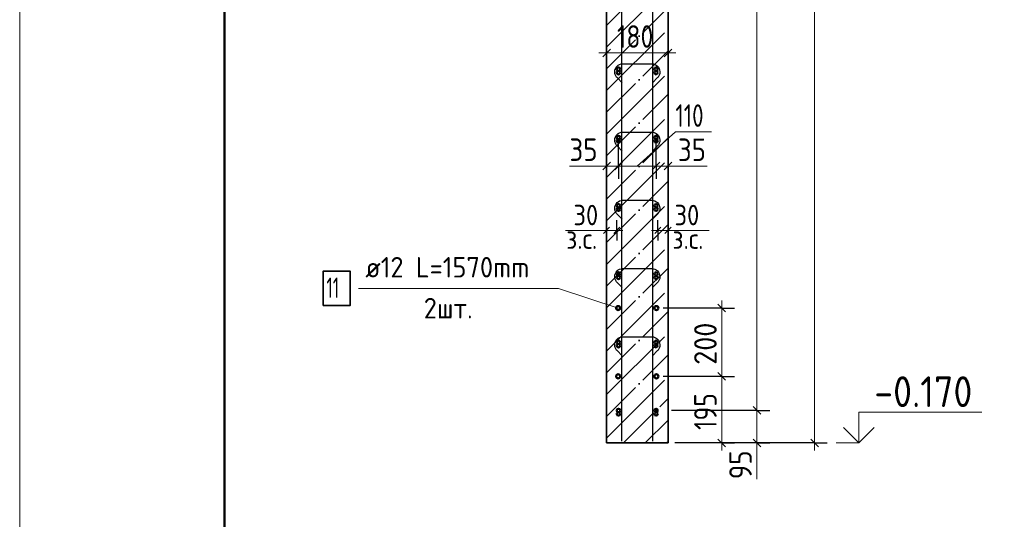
# Model space of a CAD drawing. Header units: millimetres. Extents: x -49773 to 2322955, y -3321 to 58485.
# Tile 116 of 256: x 536917 to 546528, y 17966 to 22847. Entities that reach past the tile are written whole.
import ezdxf

# ---------------------------------------------------------------- set-up
doc = ezdxf.new("R2010")
doc.units = ezdxf.units.MM
doc.linetypes.add('______11', pattern=[500, 400, -50, 0, -50])
doc.linetypes.add('______5', pattern=[1100, 800, -100, 100, -100])
for name, color, linetype, lineweight in [('Standard', 7, 'Continuous', 25), ('Арм.стержн. Арматура края', 96, 'Continuous', 35), ('Арм.стержн. вертикальными 1', 22, 'Continuous', 35), ('Арм.стержн.горизонт. 1', 180, 'Continuous', 35), ('Арм.стержн.горизонт. 2', 202, 'Continuous', 35), ('Высотная отметки_ общее', 7, 'Continuous', 13), ('Размерная линия_ общее', 7, 'Continuous', 13), ('Размерная линия_ общее_1', 7, 'Continuous', 13)]:
    doc.layers.add(name, color=color, linetype=linetype, lineweight=lineweight)
doc.layers.add('Арм.стержн.Стяжки', color=7, linetype='Continuous', lineweight=35, true_color=0x501e0f)
doc.styles.add('ISOCPEUR', font='txt')

msp = doc.modelspace()

# ---------------------------------------------------------------- linework, layer by layer
at = {"layer": 'Standard', "color": 7, "linetype": 'Continuous', "lineweight": 35, "transparency": 33554687}
for p, q in [((542645.5, 29346.1), (542645.5, 18712.8)), ((543245.5, 18712.8), (543245.5, 29346.1)), ((542645.5, 18712.8), (543245.5, 18712.8))]:
    msp.add_line(p, q, dxfattribs=at)
at = {"layer": 'Standard', "color": 253, "linetype": '______11', "lineweight": 35, "true_color": 0xababab, "transparency": 33554687}
for p, q in [((542645.5, 22790.2), (543245.5, 23390.2)), ((542645.5, 22365.9), (543245.5, 22965.9)), ((542645.5, 21941.7), (543245.5, 22541.6)), ((542645.5, 21517.4), (543245.5, 22117.4)), ((542645.5, 21093.1), (543245.5, 21693.1)), ((542645.5, 20668.9), (543245.5, 21268.9)), ((542645.5, 20244.6), (543245.5, 20844.6)), ((542645.5, 19820.3), (543245.5, 20420.3)), ((542645.5, 19396.1), (543245.5, 19996.1)), ((542645.5, 18971.8), (543245.5, 19571.8)), ((542810.8, 18712.8), (543245.5, 19147.5)), ((543235, 18712.8), (543245.5, 18723.3))]:
    msp.add_line(p, q, dxfattribs=at)
at = {"layer": 'Standard', "color": 253, "linetype": '______5', "lineweight": 35, "true_color": 0xababab, "transparency": 33554687}
for p, q in [((542645.5, 22578), (543245.5, 23178)), ((542645.5, 22153.8), (543245.5, 22753.8)), ((542645.5, 21729.5), (543245.5, 22329.5)), ((542645.5, 21305.3), (543245.5, 21905.2)), ((542645.5, 20881), (543245.5, 21481)), ((542645.5, 20456.7), (543245.5, 21056.7)), ((542645.5, 20032.5), (543245.5, 20632.5)), ((542645.5, 19608.2), (543245.5, 20208.2)), ((542645.5, 19183.9), (543245.5, 19783.9)), ((542645.5, 18759.7), (543245.5, 19359.7)), ((543022.9, 18712.8), (543245.5, 18935.4))]:
    msp.add_line(p, q, dxfattribs=at)
at = {"layer": 'Standard', "color": 7, "linetype": 'Continuous', "lineweight": 13, "transparency": 33554687}
for p, q in [((542645.5, 20788.3), (542245.5, 20788.3)), ((543245.5, 20788.3), (543645.5, 20788.3))]:
    msp.add_line(p, q, dxfattribs=at)
msp.add_lwpolyline([(536916.8, -1424.7), (578916.8, -1424.7), (578916.8, 57975.3), (536916.8, 57975.3), (536916.8, -1424.7)], close=True, dxfattribs=at)
at = {"layer": 'Standard', "color": 7, "linetype": 'Continuous', "lineweight": 50, "transparency": 33554687}
msp.add_lwpolyline([(538916.8, 57475.3), (578416.8, 57475.3), (578416.8, -924.7), (538916.8, -924.7), (538916.8, 57475.3)], close=True, dxfattribs=at)
at = {"layer": 'Арм.стержн. Арматура края', "color": 4, "linetype": 'Continuous', "lineweight": 50, "transparency": 33554687}
for centre in [(542762.3, 22329.4), (543128.9, 22329.4), (542762.3, 21662.8), (543128.9, 21662.8), (542762.3, 20996.1), (543128.9, 20996.1), (542762.3, 20329.4), (543128.9, 20329.4), (542762.3, 19662.8), (543128.9, 19662.8), (542762.3, 18996.1), (543128.9, 18996.1)]:
    msp.add_circle(centre, 16.7, dxfattribs=at)
at = {"layer": 'Арм.стержн. вертикальными 1', "color": 4, "linetype": 'Continuous', "lineweight": 25, "transparency": 33554687}
for points in [[(542795.6, 18729.4), (542795.6, 29683.8), (542793.1, 29701.5), (542787.1, 29719.7), (542777.8, 29736.4), (542766.3, 29750.1), (542752.6, 29761.6), (542735.9, 29771), (542717.7, 29777), (542700, 29779.4), (541812.3, 29779.4)], [(542795.6, 18729.4), (542795.6, 29683.8), (542793.1, 29701.5), (542787.1, 29719.7), (542777.8, 29736.4), (542766.3, 29750.1), (542752.6, 29761.6), (542735.9, 29771), (542717.7, 29777), (542700, 29779.4), (541812.3, 29779.4)], [(543095.6, 18729.4), (543095.6, 29683.8), (543098.1, 29701.5), (543104.1, 29719.7), (543113.4, 29736.4), (543124.9, 29750.1), (543138.6, 29761.6), (543155.3, 29771), (543173.5, 29777), (543191.2, 29779.4), (544078.9, 29779.4)], [(543095.6, 18729.4), (543095.6, 29683.8), (543098.1, 29701.5), (543104.1, 29719.7), (543113.4, 29736.4), (543124.9, 29750.1), (543138.6, 29761.6), (543155.3, 29771), (543173.6, 29777), (543191.2, 29779.4), (544078.9, 29779.4)]]:
    msp.add_lwpolyline(points, dxfattribs=at)
at = {"layer": 'Арм.стержн.горизонт. 1', "color": 4, "linetype": 'Continuous', "lineweight": 50, "transparency": 33554687}
for centre in [(542762.3, 22362.8), (543128.9, 22362.8), (542762.3, 21696.1), (543128.9, 21696.1), (542762.3, 21029.4), (543128.9, 21029.4), (542762.3, 20362.8), (543128.9, 20362.8), (542762.3, 19696.1), (543128.9, 19696.1), (542762.3, 19029.4), (543128.9, 19029.4)]:
    msp.add_circle(centre, 16.7, dxfattribs=at)
at = {"layer": 'Арм.стержн.горизонт. 2', "color": 7, "linetype": 'Continuous', "lineweight": 13, "transparency": 33554687}
for p, q in [((540224.2, 20222), (542177.6, 20222)), ((542177.6, 20222), (542758.8, 20029.4))]:
    msp.add_line(p, q, dxfattribs=at)
at = {"layer": 'Арм.стержн.горизонт. 2', "color": 7, "linetype": 'Continuous', "lineweight": 35, "transparency": 33554687}
msp.add_lwpolyline([(539877.6, 20055.3), (540144.2, 20055.3), (540144.2, 20388.6), (539877.6, 20388.6), (539877.6, 20055.3)], dxfattribs=at)
at = {"layer": 'Арм.стержн.горизонт. 2', "color": 34, "linetype": 'Continuous', "lineweight": 50, "transparency": 33554687}
for centre in [(542758.8, 20029.4), (543132.2, 20029.4), (542758.8, 19362.8), (543132.2, 19362.8)]:
    msp.add_circle(centre, 20, dxfattribs=at)
at = {"layer": 'Арм.стержн.Стяжки', "color": 40, "linetype": 'Continuous', "lineweight": 25, "transparency": 33554687}
for points in [[(542798.2, 22230.3), (542747.8, 22280.7), (542743, 22286.3), (542738.6, 22292.4), (542734.8, 22298.8), (542731.7, 22305.5), (542729.2, 22312.4), (542727.3, 22319.6), (542726.1, 22327), (542725.6, 22334.3), (542725.6, 22339.6), (542727.6, 22353.7), (542732.4, 22368.3), (542739.9, 22381.7), (542749, 22392.7), (542760, 22401.8), (542773.4, 22409.3), (542788, 22414.1), (542802.1, 22416.1), (543089.1, 22416.1), (543103.2, 22414.1), (543117.8, 22409.3), (543131.2, 22401.8), (543142.2, 22392.7), (543151.3, 22381.7), (543158.8, 22368.3), (543163.6, 22353.7), (543165.6, 22339.6), (543165.6, 22334.3), (543165.1, 22327), (543163.9, 22319.6), (543162, 22312.4), (543159.5, 22305.5), (543156.4, 22298.8), (543152.6, 22292.4), (543148.2, 22286.3), (543143.4, 22280.7), (543093, 22230.3)], [(542798.2, 21563.6), (542747.8, 21614.1), (542743, 21619.6), (542738.6, 21625.7), (542734.8, 21632.1), (542731.7, 21638.8), (542729.2, 21645.7), (542727.3, 21653), (542726.1, 21660.3), (542725.6, 21667.7), (542725.6, 21672.9), (542727.6, 21687.1), (542732.4, 21701.6), (542739.9, 21715), (542749, 21726), (542760, 21735.2), (542773.4, 21742.6), (542788, 21747.4), (542802.1, 21749.4), (543089.1, 21749.4), (543103.2, 21747.4), (543117.8, 21742.6), (543131.2, 21735.2), (543142.2, 21726), (543151.3, 21715), (543158.8, 21701.6), (543163.6, 21687.1), (543165.6, 21672.9), (543165.6, 21667.7), (543165.1, 21660.3), (543163.9, 21653), (543162, 21645.7), (543159.5, 21638.8), (543156.4, 21632.1), (543152.6, 21625.7), (543148.2, 21619.6), (543143.4, 21614.1), (543093, 21563.6)], [(542798.2, 20897), (542747.8, 20947.4), (542743, 20953), (542738.6, 20959), (542734.8, 20965.5), (542731.7, 20972.1), (542729.2, 20979.1), (542727.3, 20986.3), (542726.1, 20993.7), (542725.6, 21001), (542725.6, 21006.2), (542727.6, 21020.4), (542732.4, 21035), (542739.9, 21048.4), (542749, 21059.3), (542760, 21068.5), (542773.4, 21076), (542788, 21080.8), (542802.1, 21082.7), (543089.1, 21082.7), (543103.2, 21080.8), (543117.8, 21076), (543131.2, 21068.5), (543142.2, 21059.3), (543151.3, 21048.4), (543158.8, 21035), (543163.6, 21020.4), (543165.6, 21006.2), (543165.6, 21001), (543165.1, 20993.7), (543163.9, 20986.3), (543162, 20979.1), (543159.5, 20972.1), (543156.4, 20965.5), (543152.6, 20959), (543148.2, 20953), (543143.4, 20947.4), (543093, 20897)], [(542798.2, 20230.3), (542747.8, 20280.7), (542743, 20286.3), (542738.6, 20292.4), (542734.8, 20298.8), (542731.7, 20305.5), (542729.2, 20312.4), (542727.3, 20319.6), (542726.1, 20327), (542725.6, 20334.3), (542725.6, 20339.6), (542727.6, 20353.7), (542732.4, 20368.3), (542739.9, 20381.7), (542749, 20392.7), (542760, 20401.8), (542773.4, 20409.3), (542788, 20414.1), (542802.1, 20416.1), (543089.1, 20416.1), (543103.2, 20414.1), (543117.8, 20409.3), (543131.2, 20401.8), (543142.2, 20392.7), (543151.3, 20381.7), (543158.8, 20368.3), (543163.6, 20353.7), (543165.6, 20339.6), (543165.6, 20334.3), (543165.1, 20327), (543163.9, 20319.6), (543162, 20312.4), (543159.5, 20305.5), (543156.4, 20298.8), (543152.6, 20292.4), (543148.2, 20286.3), (543143.4, 20280.7), (543093, 20230.3)], [(542798.2, 19563.6), (542747.8, 19614.1), (542743, 19619.6), (542738.6, 19625.7), (542734.8, 19632.1), (542731.7, 19638.8), (542729.2, 19645.7), (542727.3, 19653), (542726.1, 19660.3), (542725.6, 19667.7), (542725.6, 19672.9), (542727.6, 19687.1), (542732.4, 19701.6), (542739.9, 19715), (542749, 19726), (542760, 19735.2), (542773.4, 19742.6), (542788, 19747.4), (542802.1, 19749.4), (543089.1, 19749.4), (543103.2, 19747.4), (543117.8, 19742.6), (543131.2, 19735.2), (543142.2, 19726), (543151.3, 19715), (543158.8, 19701.6), (543163.6, 19687.1), (543165.6, 19672.9), (543165.6, 19667.7), (543165.1, 19660.3), (543163.9, 19653), (543162, 19645.7), (543159.5, 19638.8), (543156.4, 19632.1), (543152.6, 19625.7), (543148.2, 19619.6), (543143.4, 19614.1), (543093, 19563.6)]]:
    msp.add_lwpolyline(points, dxfattribs=at)
at = {"layer": 'Высотная отметки_ общее', "color": 7, "linetype": 'Continuous', "lineweight": 13, "transparency": 33554687}
for p, q in [((545108.7, 18712.8), (545108.7, 19012.8)), ((545108.7, 19012.8), (546308.7, 19012.8)), ((545108.7, 18712.8), (544958.7, 18862.8)), ((545108.7, 18712.8), (545258.7, 18862.8)), ((545108.7, 18712.8), (544888.2, 18712.8)), ((545108.7, 18712.8), (545108.7, 18712.8)), ((545108.7, 18712.8), (545108.7, 18712.8)), ((545108.7, 18712.8), (545108.7, 18712.8)), ((545108.7, 18712.8), (545108.7, 18712.8))]:
    msp.add_line(p, q, dxfattribs=at)
at = {"layer": 'Размерная линия_ общее', "color": 7, "linetype": 'Continuous', "lineweight": 13, "transparency": 33554687}
for p, q in [((544113.2, 19029.4), (544113.2, 29029.4)), ((542645.5, 22522.2), (542570.5, 22522.2)), ((542645.5, 22522.2), (543245.5, 22522.2)), ((543245.5, 22522.2), (543320.5, 22522.2)), ((542945.5, 21416.6), (543317.8, 21749.8)), ((543317.8, 21749.8), (543669.8, 21749.8)), ((542569.1, 21416.8), (542283.2, 21416.8)), ((542703.9, 21416.6), (542569.1, 21416.8)), ((542645.5, 21416.6), (542570.5, 21416.6)), ((542645.5, 21416.6), (542762.2, 21416.6)), ((542762.2, 21416.6), (543128.9, 21416.6)), ((543128.9, 21416.6), (543245.5, 21416.6)), ((543187.2, 21416.6), (543341.9, 21415.7)), ((543245.5, 21416.6), (543320.5, 21416.6)), ((543341.9, 21415.7), (543627.9, 21415.7)), ((543770.5, 20029.4), (543770.5, 20104.4)), ((543770.5, 19362.8), (543770.5, 20029.4)), ((544113.2, 18712.8), (544113.2, 19029.4)), ((544113.2, 18871.1), (544113.2, 18644.3)), ((543770.5, 18712.8), (543770.5, 18637.8)), ((544113.2, 18712.8), (544113.2, 18637.8)), ((544675.4, 18712.8), (544675.4, 18637.8)), ((544113.2, 18644.3), (544113.2, 18358.3))]:
    msp.add_line(p, q, dxfattribs=at)
at = {"layer": 'Размерная линия_ общее', "color": 253, "linetype": 'Continuous', "lineweight": -3, "true_color": 0xa0a0a0, "transparency": 33554687}
for p, q in [((542645.5, 22522.2), (542645.5, 22647.2)), ((543245.5, 22522.2), (543245.5, 22647.2)), ((542645.5, 22522.2), (542645.5, 22397.2)), ((542645.5, 22522.2), (542645.5, 22522.2)), ((543245.5, 22522.2), (543245.5, 22397.2)), ((543245.5, 22522.2), (543245.5, 22522.2)), ((542645.5, 21416.6), (542645.5, 21541.6)), ((542762.2, 21416.6), (542762.2, 21541.6)), ((543128.9, 21416.6), (543128.9, 21541.6)), ((543245.5, 21416.6), (543245.5, 21541.6)), ((542645.5, 21416.6), (542645.5, 21291.6)), ((542645.5, 21416.6), (542645.5, 21416.6)), ((542762.2, 21416.6), (542762.2, 21291.6)), ((543128.9, 21416.6), (543128.9, 21291.6)), ((543245.5, 21416.6), (543245.5, 21291.6)), ((543245.5, 21416.6), (543245.5, 21416.6)), ((543770.5, 20029.4), (543198.8, 20029.4)), ((543770.5, 20029.4), (543645.6, 20029.4)), ((543770.5, 20029.4), (543895.5, 20029.4)), ((543770.5, 19362.8), (543645.6, 19362.8)), ((543770.5, 19362.8), (543895.5, 19362.8)), ((544113.2, 19029.4), (543988.2, 19029.4)), ((544113.2, 19029.4), (544238.2, 19029.4)), ((543770.5, 18712.8), (543312.2, 18712.8)), ((544675.4, 18712.8), (543395.2, 18712.8)), ((543770.5, 18712.8), (543645.6, 18712.8)), ((543770.5, 18712.8), (543895.5, 18712.8)), ((544113.2, 18712.8), (543988.2, 18712.8)), ((544113.2, 18712.8), (544238.2, 18712.8)), ((544675.4, 18712.8), (544550.4, 18712.8)), ((544675.4, 18712.8), (544800.4, 18712.8))]:
    msp.add_line(p, q, dxfattribs=at)
at = {"layer": 'Размерная линия_ общее', "color": 7, "linetype": 'Continuous', "lineweight": 25, "transparency": 33554687}
for p, q in [((542608, 22484.7), (542683, 22559.7)), ((543208, 22484.7), (543283, 22559.7)), ((542608, 21379.1), (542683, 21454.1)), ((542724.7, 21379.1), (542799.7, 21454.1)), ((543091.4, 21379.1), (543166.4, 21454.1)), ((543208, 21379.1), (543283, 21454.1)), ((543808.1, 19991.9), (543733, 20066.9)), ((543808.1, 19325.3), (543733, 19400.3)), ((544150.7, 18991.9), (544075.7, 19066.9)), ((543808.1, 18675.3), (543733, 18750.3)), ((544150.7, 18675.3), (544075.7, 18750.3)), ((544712.9, 18675.3), (544637.9, 18750.3))]:
    msp.add_line(p, q, dxfattribs=at)
at = {"layer": 'Размерная линия_ общее', "color": 7, "linetype": 'Continuous', "lineweight": 13, "transparency": 33554687}
for points in [[(544675.4, 18712.8), (544675.4, 23840.6), (544675.4, 23840.6), (544675.4, 29346.1)], [(543770.5, 18712.8), (543770.5, 18931.3), (543770.5, 18931.3), (543770.5, 19362.8)]]:
    msp.add_lwpolyline(points, dxfattribs=at)
at = {"layer": 'Размерная линия_ общее', "color": 253, "linetype": 'Continuous', "lineweight": -3, "true_color": 0xa0a0a0, "transparency": 33554687}
for points in [[(542762.2, 21416.6), (542762.2, 21433.3), (542762.2, 21433.3), (542762.2, 21598.6), (542762.2, 21598.6), (542762.2, 21692.9)], [(543128.9, 21416.6), (543128.9, 21432.9), (543128.9, 21432.9), (543128.9, 21692.9)], [(543770.5, 19362.8), (543753.5, 19362.8), (543753.5, 19362.8), (543198.8, 19362.8)], [(544113.2, 19029.4), (544096.2, 19029.4), (544096.2, 19029.4), (544096.2, 19029.4), (544096.2, 19029.4), (543278.5, 19029.4)], [(544113.2, 18712.8), (544096.2, 18712.8), (544096.2, 18712.8), (544096.2, 18712.8), (544096.2, 18712.8), (543395.2, 18712.8)]]:
    msp.add_lwpolyline(points, dxfattribs=at)
at = {"layer": 'Размерная линия_ общее_1', "color": 253, "linetype": 'Continuous', "lineweight": -3, "true_color": 0xa0a0a0, "transparency": 33554687}
for p, q in [((542645.5, 20788.3), (542645.5, 20888.3)), ((542745.5, 20788.3), (542745.5, 20888.3)), ((543145.5, 20788.3), (543145.5, 20888.3)), ((543245.5, 20788.3), (543245.5, 20888.3)), ((542645.5, 20788.3), (542645.5, 20688.3)), ((542745.5, 20788.3), (542745.5, 20688.3)), ((543145.5, 20788.3), (543145.5, 20688.3)), ((543245.5, 20788.3), (543245.5, 20688.3))]:
    msp.add_line(p, q, dxfattribs=at)
at = {"layer": 'Размерная линия_ общее_1', "color": 7, "linetype": 'Continuous', "lineweight": 13, "transparency": 33554687}
for p, q in [((542645.5, 20788.3), (542585.5, 20788.3)), ((542745.5, 20788.3), (542645.5, 20788.3)), ((542745.5, 20788.3), (542805.6, 20788.3)), ((543145.5, 20788.3), (543085.5, 20788.3)), ((543245.5, 20788.3), (543305.6, 20788.3))]:
    msp.add_line(p, q, dxfattribs=at)
at = {"layer": 'Размерная линия_ общее_1', "color": 7, "linetype": 'Continuous', "lineweight": 25, "transparency": 33554687}
for p, q in [((542675.5, 20818.3), (542615.5, 20758.3)), ((542775.5, 20818.3), (542715.5, 20758.3)), ((543115.5, 20758.3), (543175.5, 20818.3)), ((543215.5, 20758.3), (543275.5, 20818.3))]:
    msp.add_line(p, q, dxfattribs=at)
at = {"layer": 'Размерная линия_ общее_1', "color": 7, "linetype": 'Continuous', "lineweight": 13, "transparency": 33554687}
msp.add_lwpolyline([(543145.5, 20788.3), (543205.4, 20788.3), (543205.4, 20788.3), (543245.5, 20788.3)], dxfattribs=at)

# ---------------------------------------------------------------- texts
at = {"layer": 'Арм.стержн.горизонт. 2', "color": 7, "linetype": 'Continuous', "lineweight": 25, "transparency": 33554687, "char_height": 200, "attachment_point": 7, "style": 'ISOCPEUR'}
for s, insert, width in [('\\W0.94;ø12 L=1570mm ', (540290.9, 20328.6), 1913.065), ('\\W0.62;11', (539910.9, 20128.6), 262.5), ('\\W0.94;2шт. ', (540860.9, 19928.6), 774.186)]:
    msp.add_mtext(s, dxfattribs=dict(at, insert=insert, width=width))
at = {"layer": 'Высотная отметки_ общее', "color": 7, "linetype": 'Continuous', "lineweight": 25, "transparency": 33554687, "insert": (545258.7, 19062.8), "char_height": 300, "width": 1214.127, "attachment_point": 7, "style": 'ISOCPEUR'}
msp.add_mtext('\\W0.90;-0.170', dxfattribs=at)
at = {"layer": 'Размерная линия_ общее', "color": 7, "linetype": 'Continuous', "lineweight": 25, "transparency": 33554687, "char_height": 220, "attachment_point": 7, "style": 'ISOCPEUR'}
for s, insert, width in [('\\W0.83;180', (542747.5, 22572.2), 508.571), ('\\W0.74;110', (543317.8, 21799.8), 455.162), ('\\W0.87;35', (542283.2, 21466.8), 403.932), ('\\W0.87;35', (543341.9, 21465.7), 403.94)]:
    msp.add_mtext(s, dxfattribs=dict(at, insert=insert, width=width))
at = {"layer": 'Размерная линия_ общее', "color": 7, "linetype": 'Continuous', "lineweight": 25, "transparency": 33554687, "char_height": 220, "attachment_point": 7, "rotation": 90, "style": 'ISOCPEUR'}
for s, insert, width in [('\\W0.91;200', (543720.5, 19476.1), 561.981), ('\\W0.83;195', (543720.5, 18839.8), 508.571), ('\\W0.87;95', (544063.2, 18358.3), 403.924)]:
    msp.add_mtext(s, dxfattribs=dict(at, insert=insert, width=width))
at = {"layer": 'Размерная линия_ общее_1', "color": 7, "linetype": 'Continuous', "lineweight": 18, "transparency": 33554687, "char_height": 200, "attachment_point": 7, "style": 'ISOCPEUR'}
for s, insert, width in [('\\W0.87;30', (542322.2, 20838.3), 367.202), ('\\W0.87;30', (543308.9, 20838.3), 367.21), ('\\W0.90;з.с.', (542252.1, 20607.7), 459.942), ('\\W0.90;з.с.', (543289, 20607.7), 459.942)]:
    msp.add_mtext(s, dxfattribs=dict(at, insert=insert, width=width))

doc.saveas('drawing.dxf')
